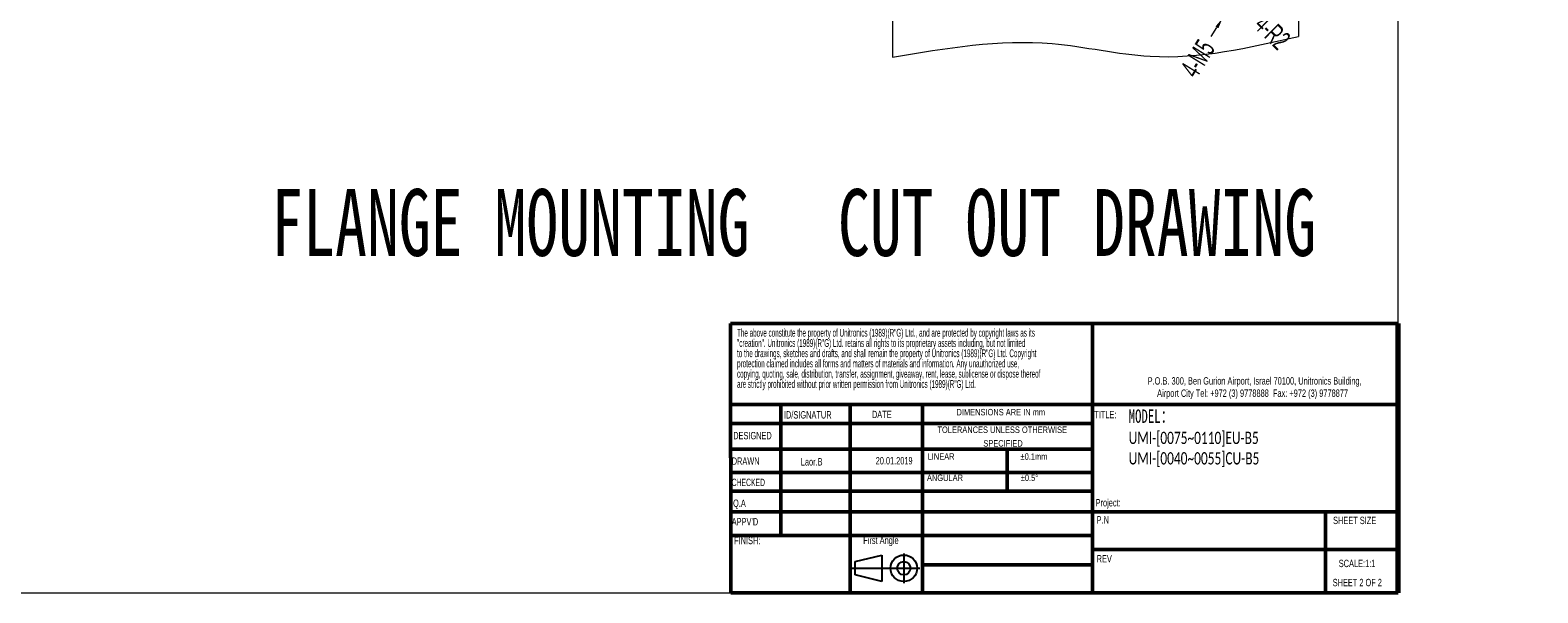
# Model space of a CAD drawing. Header units: millimetres. Extents: x -473 to 23648, y -382 to 1866.
# Tile 150 of 256: x 6090 to 7216, y -382 to 38. Entities that reach past the tile are written whole.
import ezdxf

# ---------------------------------------------------------------- set-up
doc = ezdxf.new("R2010")
doc.units = ezdxf.units.MM
doc.header["$LTSCALE"] = 80
doc.header["$PDMODE"] = 3
doc.header["$PDSIZE"] = 0.3
doc.layers.get('0').update_dxf_attribs({"linetype": 'CONTINUOUS'})
doc.styles.add('SLDTEXTSTYLE0', font='TXT', dxfattribs={"width": 0.75})
doc.styles.add('SLDTEXTSTYLE1', font='TXT', dxfattribs={"width": 0.686449})
doc.styles.add('SLDTEXTSTYLE2', font='TXT', dxfattribs={"width": 0.6875})
doc.styles.add('SLDTEXTSTYLE3', font='TXT', dxfattribs={"width": 0.482098})
doc.styles.add('SLDTEXTSTYLE4', font='TXT', dxfattribs={"width": 0.551421})
doc.styles.get("Standard").update_dxf_attribs({"font": 'technic_.ttf', "width": 0.7})
doc.dimstyles.get("Standard").update_dxf_attribs({"dimtxt": 3, "dimasz": 3, "dimexe": 0.18, "dimexo": 0.0625, "dimgap": 0.09, "dimtad": 1, "dimdsep": 46, "dimtxsty": 'Standard', "dimcen": 0.09, "dimadec": 0, "dimazin": 0, "dimtol": 1, "dimtp": 0.01, "dimtm": 0.01, "dimtfac": 1, "dimtofl": 0, "dimtmove": 0, "dimatfit": 3, "dimfxl": 1, "dimtolj": 1, "dimarcsym": 0})

# ---------------------------------------------------------------- blocks, each defined once
blk = doc.blocks.new('*D48')
at = {"color": 0, "lineweight": 0, "transparency": 16777216}
for p, q in [((6981, 49.1), (6982, 49.1)), ((6981.5, 48.6), (6981.5, 49.6)), ((6971.8, 33.3), (6976, 40.2))]:
    blk.add_line(p, q, dxfattribs=at)
for p in [(6980.2, 47), (6982.8, 51.2)]:
    blk.add_point(p, dxfattribs=at)
blk.add_solid([(6974.9, 40.9), (6977.1, 39.5), (6980.2, 47)], dxfattribs=at)
at = {"color": 0, "lineweight": 0, "transparency": 16777216, "insert": (6961.6, 16.9), "char_height": 15, "attachment_point": 5, "rotation": 58.3195}
blk.add_mtext('\\A1;4-M5', dxfattribs=at)
blk = doc.blocks.new('*D49')
at = {"color": 0, "lineweight": 0, "transparency": 16777216}
for p, q in [((6990.5, 63.1), (6991.5, 63.1)), ((6991, 62.6), (6991, 63.6)), ((7003.8, 50.4), (6998.1, 56.1))]:
    blk.add_line(p, q, dxfattribs=at)
for p in [(6991, 63.1), (6992.4, 61.7)]:
    blk.add_point(p, dxfattribs=at)
blk.add_solid([(6999, 57), (6997.2, 55.1), (6992.4, 61.7)], dxfattribs=at)
at = {"color": 0, "lineweight": 0, "transparency": 16777216, "insert": (7017.5, 36.8), "char_height": 15, "attachment_point": 5, "rotation": 315.2235}
blk.add_mtext('\\A1;4-R2', dxfattribs=at)
blk = doc.blocks.new('Block1')
for p, q in [((294.62, 17.06), (300.62, 18.56)), ((294.62, 14.06), (294.62, 17.06)), ((300.62, 18.56), (300.62, 12.56)), ((305.62, 18.94), (305.62, 12.19)), ((293.98, 15.56), (309.24, 15.56)), ((300.62, 12.56), (294.62, 14.06))]:
    blk.add_line(p, q)
for radius in [3, 1.5]:
    blk.add_circle((305.62, 15.56), radius)
blk = doc.blocks.new('SW_NOTE_0')
at = {"color": 0, "char_height": 1.5875, "attachment_point": 1, "style": 'SLDTEXTSTYLE3'}
for s, insert in [('The above constitute the property of Unitronics (1989)(R"G) Ltd., and are protected by copyright laws as its', (0, 2.05)), ('"creation". Unitronics (1989)(R"G) Ltd. retains all rights to its proprietary assets including, but not limited', (0, -0.04)), ('to the drawings, sketches and drafts, and shall remain the property of Unitronics (1989)(R"G) Ltd. Copyright', (0, -2.12)), ('copying, quoting, sale, distribution, transfer, assignment, giveaway, rent, lease, sublicense or dispose thereof', (0, -6.29)), ('protection claimed includes all forms and matters of materials and information. Any unauthorized use,', (0, -4.2)), ('are strictly prohibited without prior written permission from Unitronics (1989)(R"G) Ltd.', (0, -8.37))]:
    blk.add_mtext(s, dxfattribs=dict(at, insert=insert))
blk = doc.blocks.new('SW_NOTE_1')
at = {"color": 0, "attachment_point": 2, "style": 'SLDTEXTSTYLE0'}
for s, insert, char_height in [('TOLERANCES UNLESS OTHERWISE', (13.54, 1.71), 1.3229), ('SPECIFIED', (13.69, -1.06), 1.323)]:
    blk.add_mtext(s, dxfattribs=dict(at, insert=insert, char_height=char_height))
blk = doc.blocks.new('SW_NOTE_2')
at = {"color": 0, "linetype": 'Continuous', "lineweight": 0, "char_height": 1.5, "attachment_point": 2, "style": 'SLDTEXTSTYLE0'}
for s, insert in [('P.O.B. 300, Ben Gurion Airport, Israel 70100, Unitronics Building,', (29.41, 1.93)), ('Airport City Tel: +972 (3) 9778888  Fax: +972 (3) 9778877', (28.99, -0.57))]:
    blk.add_mtext(s, dxfattribs=dict(at, insert=insert))

msp = doc.modelspace()

# ---------------------------------------------------------------- linework, layer by layer
at = {"lineweight": 0}
for p, q in [((7111.462, -382.445), (7111.462, 847.262)), ((6733.652, 456.76), (6733.652, 17.929)), ((7036.982, 442.554), (7036.982, 33.488)), ((4683.85, -382.445), (7111.462, -382.445))]:
    msp.add_line(p, q, dxfattribs=at)
at = {"color": 7, "linetype": 'Continuous', "lineweight": 50}
for p, q in [((6612.759, -181.234), (7111.135, -181.234)), ((6612.759, -181.234), (6613.086, -382.445)), ((6883.099, -181.234), (6883.099, -382.445)), ((7111.135, -241.643), (6612.857, -241.643)), ((6650.405, -241.643), (6650.405, -339.685)), ((6702.009, -242.422), (6702.009, -382.445)), ((6756.004, -382.445), (6756.004, -241.643)), ((6883.099, -255.913), (6612.88, -255.913)), ((6883.099, -275.109), (6612.912, -275.109)), ((6819.227, -275.109), (6819.227, -306.431)), ((6883.099, -292.479), (6612.94, -292.479)), ((6883.099, -306.431), (6612.963, -306.431)), ((6614.951, -321.948), (6612.988, -321.948)), ((6614.951, -321.948), (7111.135, -321.948)), ((7056.973, -382.445), (7056.973, -321.948)), ((6756.004, -339.685), (6613.017, -339.685)), ((7111.135, -349.988), (6883.099, -349.988)), ((6613.086, -382.445), (7111.462, -382.445))]:
    msp.add_line(p, q, dxfattribs=at)
at = {"color": 7, "linetype": 'Continuous', "lineweight": 70}
msp.add_line((7111.135, -181.234), (7111.135, -382.445), dxfattribs=at)
at = {"color": 7, "linetype": 'Continuous', "lineweight": 35}
msp.add_line((7111.3, -241.643), (7111.135, -241.643), dxfattribs=at)
at = {"linetype": 'Continuous', "lineweight": 50}
for p, q in [((6883.099, -339.685), (6756.004, -339.685)), ((6883.099, -361.507), (6756.004, -361.507))]:
    msp.add_line(p, q, dxfattribs=at)
at = {"lineweight": 0}
msp.add_spline([(6733.652, 17.929), (6853.043, 28.076), (6926.101, 18.606), (7036.982, 33.488)], degree=3, dxfattribs=at)

# ---------------------------------------------------------------- block references
at = {"xscale": 3.67488, "yscale": 3.67488, "zscale": 3.67488}
for name, p in [('SW_NOTE_0', (6617.618, -192.647)), ('SW_NOTE_1', (6765.934, -264.385))]:
    msp.add_blockref(name, p, dxfattribs=at)
at = {"color": 7, "linetype": 'Continuous', "lineweight": 0, "xscale": 3.67488, "yscale": 3.67488, "zscale": 3.67488}
msp.add_blockref('SW_NOTE_2', (6896.086, -228.344), dxfattribs=at)
at = {"color": 7, "linetype": 'Continuous', "xscale": 3.307392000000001, "yscale": 3.307392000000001, "zscale": 3.307392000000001}
msp.add_blockref('Block1', (5731.375, -415.548), dxfattribs=at)

# ---------------------------------------------------------------- texts
at = {"lineweight": 0, "attachment_point": 1}
for s, insert, char_height, width in [('{\\fSimSun|b0|i0|c134|p2;FLANGE MOUNTING}', (6269.778, -80.622), 50, 1058.23335), ('{\\fSimSun|b0|i0|c134|p2;CUT OUT DRAWING}', (6692.958, -80.622), 50, 1058.23335), ('{\\fSimSun|b0|i0|c0|p2;MODEL\\fSimSun|b0|i0|c134|p2;：\\fSimSun|b0|i0|c177|p2;\\P\\fCalibri|b0|i0|c0|p34;\\H0.91667x;UMI-[0075~0110]EU-B5  UMI-[0040~0055]CU-B5}', (6910.115, -245.364), 10, 138.45004)]:
    msp.add_mtext(s, dxfattribs=dict(at, insert=insert, char_height=char_height, width=width))
at = {"color": 7, "linetype": 'Continuous', "lineweight": 0, "attachment_point": 1}
for s, insert, char_height, style in [('ID/SIGNATUR', (6652.604, -246.63), 5.51232, 'SLDTEXTSTYLE0'), ('DATE', (6718.34, -246.352), 5.5123, 'SLDTEXTSTYLE0'), ('TITLE:', (6884.427, -246.472), 5.5123, 'SLDTEXTSTYLE0'), ('DRAWN', (6613.658, -281.21), 5.5123, 'SLDTEXTSTYLE1'), ('Q.A', (6614.642, -312.683), 5.5123, 'SLDTEXTSTYLE0'), ("APPV'D", (6613.644, -326.512), 5.5123, 'SLDTEXTSTYLE0'), ('P.N', (6886.164, -325.101), 5.5123, 'SLDTEXTSTYLE0'), ('SCALE:1:1', (7066.976, -357.687), 5.5123, 'SLDTEXTSTYLE0'), ('SHEET 2 OF 2', (7062.467, -371.972), 5.51232, 'SLDTEXTSTYLE2')]:
    msp.add_mtext(s, dxfattribs=dict(at, insert=insert, char_height=char_height, style=style))
at = {"attachment_point": 1}
for s, insert, char_height, style in [('DIMENSIONS ARE IN mm', (6781.518, -244.956), 4.86156, 'SLDTEXTSTYLE0'), ('DESIGNED', (6614.78, -262.158), 5.5123, 'SLDTEXTSTYLE1'), ('{\\fArial|b0|i0|c177|p34;20.01.2019}', (6721.17, -280.937), 5.51232, 'SLDTEXTSTYLE1'), ('LINEAR', (6759.957, -278.117), 4.8616, 'SLDTEXTSTYLE0'), ('±0.1mm', (6829.367, -278.117), 4.8616, 'SLDTEXTSTYLE0'), ('{\\fArial|b0|i0|c0|p34;Laor.B}', (6665.291, -281.746), 5.51232, 'SLDTEXTSTYLE1'), ('CHECKED', (6613.646, -297.116), 5.5123, 'SLDTEXTSTYLE4'), ('ANGULAR', (6759.462, -294.022), 4.8616, 'SLDTEXTSTYLE0'), ('±0.5°', (6829.541, -294.022), 4.8616, 'SLDTEXTSTYLE0'), ('Project:', (6885.389, -312.323), 5.5123, 'SLDTEXTSTYLE0'), ('SHEET SIZE', (7062.727, -325.532), 5.5123, 'SLDTEXTSTYLE0'), ('FINISH:', (6615.395, -340.541), 5.5123, 'SLDTEXTSTYLE0'), ('First Angle', (6711.843, -340.384), 5.51232, 'SLDTEXTSTYLE0'), ('REV', (6886.164, -354.172), 5.5123, 'SLDTEXTSTYLE0')]:
    msp.add_mtext(s, dxfattribs=dict(at, insert=insert, char_height=char_height, style=style))

# ---------------------------------------------------------------- dimensions: what is measured, and where the dimension line sits
at = {"color": 3, "lineweight": 0}
dim = msp.add_radius_dim(center=(6991.004, 63.103), mpoint=(6992.424, 61.694), text='4-R2', dimstyle='Standard', override={"dimtxt": 15, "dimasz": 8, "dimexe": 1.8, "dimexo": 1.8, "dimtad": 0, "dimdec": 1, "dimzin": 0, "dimdsep": 0, "dimcen": 0.5, "dimtol": 0, "dimtdec": 4, "dimtzin": 0, "dimlwd": 0, "dimlwe": 0}, dxfattribs=at)
dim.commit()
dim.dimension.update_dxf_attribs({"geometry": '*D49', "text_midpoint": (7016.539, 52.474), "dimtype": 164})
dim = msp.add_diameter_dim_2p(p1=(6982.817, 51.217), p2=(6980.191, 46.962), text='4-M5', dimstyle='Standard', override={"dimtxt": 15, "dimasz": 8, "dimexe": 1.8, "dimexo": 1.8, "dimtad": 0, "dimdec": 1, "dimzin": 0, "dimdsep": 0, "dimcen": 0.5, "dimtol": 0, "dimtdec": 4, "dimtzin": 0, "dimlwd": 0, "dimlwe": 0}, dxfattribs=at)
dim.commit()
dim.dimension.update_dxf_attribs({"geometry": '*D48', "text_midpoint": (6961.631, 16.888)})

doc.saveas('drawing.dxf')
